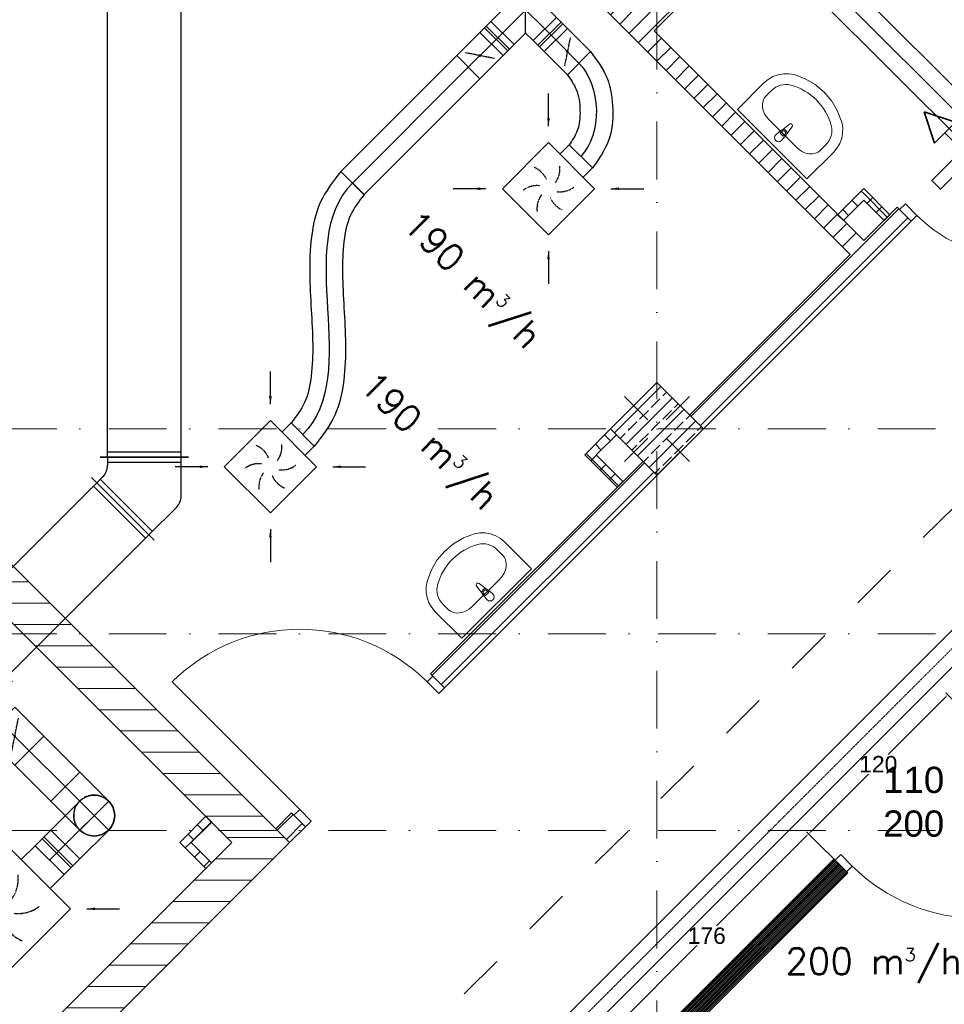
# Model space of a CAD drawing. Header units: millimetres. Extents: x -4612887 to -4536833, y -5457376 to -5415716.
# Tile 104 of 144: x -4590965 to -4585322, y -5433426 to -5427416. Entities that reach past the tile are written whole.
import ezdxf

# ---------------------------------------------------------------- set-up
doc = ezdxf.new("R2010")
doc.units = ezdxf.units.MM
doc.header["$MEASUREMENT"] = 0
for name, pattern in [('DASHDOT', [1, 0.5, -0.25, 0, -0.25]), ('DASHED', [0.75, 0.5, -0.25]), ('Kropki i Kreski', [670.277762, 352.777767, -176.388884, 0, -141.111112]), ('Przerywana', [564.444447, 282.222223, -282.222223])]:
    doc.linetypes.add(name, pattern=pattern)
doc.layers.get('0').update_dxf_attribs({"color": 8, "lineweight": 18})
for name, color, linetype, lineweight in [('FLUID-N1', 7, 'Continuous', 30), ('FLUID-W2', 7, 'Continuous', 30), ('FLUID-W2-160-ARRGR', 7, 'Continuous', 25), ('FLUID-W3', 7, 'Continuous', 30), ('FLUID-W3-160-ARRGR', 7, 'Continuous', 25), ('FLUID-Zmiany', 7, 'Continuous', 50), ('is_wnt_kratki_kontaktowe', 160, 'Continuous', 35), ('Osie', 8, 'Continuous', 18), ('Slupy', 8, 'Continuous', 18), ('TECHNOLOGIA', 8, 'Continuous', 18), ('Wymiarowanie', 8, 'Continuous', 18), ('Ściany obudowa', 8, 'Continuous', 18), ('Ściany wewnętrzne', 7, 'Continuous', 18)]:
    doc.layers.add(name, color=color, linetype=linetype, lineweight=lineweight)
for name, color, linetype in [('FLUID-N1-SYM', 7, 'Continuous'), ('FLUID-W2-SYM', 7, 'Continuous'), ('FLUID-W3-SYM', 7, 'Continuous')]:
    doc.layers.add(name, color=color, linetype=linetype)
doc.styles.add('ARIAL', font='arial.ttf')
doc.styles.add('FDBES', font='simplex.shx')
doc.linetypes.add('ZIGZAG', pattern='A,0.0001,-0.2,[131,ltypeshp.shx,S=0.2,R=0,X=-0.2,Y=0],-0.4,[131,ltypeshp.shx,S=0.2,R=180,X=0.2,Y=0],-0.2', length=0.8001)
doc.dimstyles.new('FDBES', dxfattribs={"dimscale": 50, "dimtxt": 4, "dimasz": 2.5, "dimexe": 0.8, "dimexo": 2, "dimgap": 1, "dimtad": 1, "dimdsep": 46, "dimtxsty": 'FDBES', "dimcen": 2.5, "dimclrd": 4, "dimclre": 5, "dimadec": 0, "dimazin": 0, "dimtfac": 1, "dimtmove": 0, "dimatfit": 3, "dimfxl": 1, "dimarcsym": 0})
doc.dimstyles.get("Standard").update_dxf_attribs({"dimscale": 100, "dimtxt": 1, "dimasz": 0.18, "dimexe": 0.18, "dimexo": 0.0625, "dimgap": 0.09, "dimtad": 0, "dimtih": 1, "dimtoh": 1, "dimdec": 0, "dimlfac": 0.1, "dimzin": 0, "dimdsep": 46, "dimtxsty": 'ARIAL', "dimcen": 0.09, "dimclrt": 2, "dimadec": 0, "dimazin": 0, "dimtfac": 1, "dimtdec": 4, "dimtofl": 0, "dimtmove": 0, "dimatfit": 3, "dimfxl": 1, "dimtolj": 1, "dimtzin": 0, "dimarcsym": 0})
pattern_1 = [(0, (-4559356.9, -5416807.61), (0, 130), [])]
pattern_2 = [(45, (-4559356.9, -5416807.61), (-56.56854, 56.56854), [])]
pattern_3 = [(45, (-4559356.9, -5416807.61), (-56.56854, 56.56854), []), (135, (-4559356.9, -5416807.61), (56.56854, 56.56854), [])]

# ---------------------------------------------------------------- blocks, each defined once
blk = doc.blocks.new('*U1144')
at = {"color": 0, "linetype": 'ByBlock', "lineweight": -2}
for p, q in [((-300, -300), (-300, 300)), ((300, 300), (-300, 300)), ((300, 300), (300, -300)), ((-300, -300), (300, -300)), ((-125, -300), (-125, -420)), ((125, -300), (125, -420))]:
    blk.add_line(p, q, dxfattribs=at)
at = {"color": 220, "linetype": 'Continuous', "lineweight": -2}
blk.add_line((125, -420), (-125, -420), dxfattribs=at)
at = {"color": 7, "linetype": 'DASHED'}
for centre, start, end in [((-204.9, 54.9), 8.19859, 51.80141), ((-54.9, 204.9), 308.19859, 351.80141), ((-150, -150), 68.19859, 111.80141), ((54.9, -204.9), 128.19859, 171.80141), ((150, 150), 248.19859, 291.80141), ((204.9, -54.9), 188.19859, 231.80141)]:
    blk.add_arc(centre, 212.1, start, end, dxfattribs=at)
blk = doc.blocks.new('*U515')
at = {"color": 0, "linetype": 'ByBlock', "lineweight": -2}
for p, q in [((-199, -199), (-199, 199)), ((199, 199), (-199, 199)), ((199, 199), (199, -199)), ((-199, -199), (199, -199)), ((-100, -199), (-100, -279)), ((100, -199), (100, -279))]:
    blk.add_line(p, q, dxfattribs=at)
at = {"color": 22, "linetype": 'Continuous', "lineweight": -2}
blk.add_line((100, -279), (-100, -279), dxfattribs=at)
at = {"color": 7, "linetype": 'DASHED'}
for centre, start, end in [((-135.9, 36.4), 8.19859, 51.80141), ((-36.4, 135.9), 308.19859, 351.80141), ((-99.5, -99.5), 68.19859, 111.80141), ((36.4, -135.9), 128.19859, 171.80141), ((135.9, -36.4), 188.19859, 231.80141), ((99.5, 99.5), 248.19859, 291.80141)]:
    blk.add_arc(centre, 140.7, start, end, dxfattribs=at)
blk = doc.blocks.new('*U524')
at = {"color": 0, "linetype": 'ByBlock', "lineweight": -2}
for p, q in [((-199, -199), (-199, 199)), ((199, 199), (-199, 199)), ((199, 199), (199, -199)), ((-199, -199), (199, -199)), ((-100, -199), (-100, -279)), ((100, -199), (100, -279))]:
    blk.add_line(p, q, dxfattribs=at)
at = {"color": 22, "linetype": 'Continuous', "lineweight": -2}
blk.add_line((100, -279), (-100, -279), dxfattribs=at)
at = {"color": 7, "linetype": 'DASHED'}
for centre, start, end in [((-135.9, 36.4), 8.19859, 51.80141), ((-36.4, 135.9), 308.19859, 351.80141), ((-99.5, -99.5), 68.19859, 111.80141), ((36.4, -135.9), 128.19859, 171.80141), ((135.9, -36.4), 188.19859, 231.80141), ((99.5, 99.5), 248.19859, 291.80141)]:
    blk.add_arc(centre, 140.7, start, end, dxfattribs=at)
blk = doc.blocks.new('*U476')
at = {"color": 220, "linetype": 'Continuous', "lineweight": -2}
blk.add_line((-187.5, -125), (-187.5, 125), dxfattribs=at)
at = {"color": 0, "linetype": 'ByBlock', "lineweight": -2}
for p, q in [((62.5, 125), (-187.5, 125)), ((62.5, -125), (-187.5, -125))]:
    blk.add_line(p, q, dxfattribs=at)
blk.add_circle((62.5, 0), 125, dxfattribs=at)
at = {"layer": 'FLUID-W2-SYM', "color": 7, "linetype": 'Continuous'}
for p, q in [((62.5, -125), (62.5, 125)), ((-187.5, 0), (187.5, 0))]:
    blk.add_line(p, q, dxfattribs=at)
blk = doc.blocks.new('*U477')
at = {"color": 220, "linetype": 'Continuous', "lineweight": -2}
for p, q in [((-67.5, -125), (-67.5, 125)), ((67.5, 125), (67.5, -125))]:
    blk.add_line(p, q, dxfattribs=at)
at = {"color": 0, "linetype": 'ByBlock', "lineweight": -2}
for p, q in [((-67.5, 125), (67.5, 125)), ((-67.5, -125), (67.5, -125))]:
    blk.add_line(p, q, dxfattribs=at)
at = {"color": 7, "linetype": 'Continuous'}
for p, q in [((-7.5, 125), (-7.5, -125)), ((7.5, 125), (7.5, -125))]:
    blk.add_line(p, q, dxfattribs=at)
at = {"layer": 'FLUID-W2-SYM', "color": 7, "linetype": 'Continuous'}
blk.add_line((-67.5, 0), (67.5, 0), dxfattribs=at)
blk = doc.blocks.new('*U478')
at = {"color": 220, "linetype": 'Continuous', "lineweight": -2}
for p, q in [((-611.5, -270), (-611.5, 270)), ((611.5, 270), (611.5, -270))]:
    blk.add_line(p, q, dxfattribs=at)
at = {"color": 0, "linetype": 'ByBlock', "lineweight": -2}
for p, q in [((-611.5, 225), (611.5, 225)), ((-611.5, -225), (611.5, -225))]:
    blk.add_line(p, q, dxfattribs=at)
at = {"color": 7, "linetype": 'Continuous'}
for p, q in [((-581.5, -225), (-581.5, 225)), ((581.5, 225), (581.5, -225))]:
    blk.add_line(p, q, dxfattribs=at)
blk = doc.blocks.new('*U480')
at = {"color": 220, "linetype": 'Continuous', "lineweight": -2}
for p, q in [((-125, -125), (-125, 125)), ((125, 125), (125, -125))]:
    blk.add_line(p, q, dxfattribs=at)
at = {"color": 0, "linetype": 'ByBlock', "lineweight": -2}
for p, q in [((-125, 125), (125, 125)), ((-125, -125), (125, -125))]:
    blk.add_line(p, q, dxfattribs=at)
at = {"color": 7, "linetype": 'DASHED'}
blk.add_line((-62.5, 93.75), (62.5, -93.75), dxfattribs=at)
at = {"color": 7, "linetype": 'Continuous'}
blk.add_lwpolyline([(-4, 0, 8, 8, 1), (4, 0, 8, 8, 1)], format="xyseb", close=True, dxfattribs=at)
at = {"layer": 'FLUID-W2-SYM', "color": 7, "linetype": 'Continuous'}
blk.add_line((-125, 0), (125, 0), dxfattribs=at)
blk = doc.blocks.new('*U482')
at = {"color": 220, "linetype": 'Continuous', "lineweight": -2}
blk.add_line((-187.5, -125), (-187.5, 125), dxfattribs=at)
at = {"color": 0, "linetype": 'ByBlock', "lineweight": -2}
for p, q in [((62.5, 125), (-187.5, 125)), ((62.5, -125), (-187.5, -125))]:
    blk.add_line(p, q, dxfattribs=at)
at = {"color": 7, "linetype": 'DASHED'}
blk.add_ellipse((62.5, 0), major_axis=(0, 125), ratio=1, start_param=0, end_param=3.141593, dxfattribs=at)
at = {"color": 0, "linetype": 'ByBlock', "lineweight": -2}
blk.add_ellipse((62.5, 0), major_axis=(0, 125), ratio=1, start_param=3.141593, end_param=6.283185, dxfattribs=at)
at = {"layer": 'FLUID-W2-SYM', "color": 7, "linetype": 'Continuous'}
for p, q in [((62.5, -125), (62.5, 125)), ((-187.5, 0), (187.5, 0))]:
    blk.add_line(p, q, dxfattribs=at)
blk = doc.blocks.new('*U483')
at = {"color": 0, "linetype": 'ByBlock', "lineweight": -2}
blk.add_circle((0, 0), 125, dxfattribs=at)
blk = doc.blocks.new('*U484')
at = {"color": 220, "linetype": 'Continuous', "lineweight": -2}
for p, q in [((-155, -125), (-155, 125)), ((155, 125), (155, -125))]:
    blk.add_line(p, q, dxfattribs=at)
at = {"color": 0, "linetype": 'ByBlock', "lineweight": -2}
for p, q in [((-155, 125), (155, 125)), ((-155, -125), (155, -125))]:
    blk.add_line(p, q, dxfattribs=at)
at = {"layer": 'FLUID-W2-SYM', "color": 7, "linetype": 'Continuous'}
blk.add_line((-155, 0), (155, 0), dxfattribs=at)
blk = doc.blocks.new('*U485')
at = {"color": 220, "linetype": 'Continuous', "lineweight": -2}
for p, q in [((-296.2, -115.8), (85.6, 266)), ((295.3, -240.1), (-244.7, -240.1))]:
    blk.add_line(p, q, dxfattribs=at)
at = {"color": 7, "linetype": 'Continuous'}
for p, q in [((-243.2, -105.2), (75, 213)), ((250.3, -210.1), (-199.7, -210.1))]:
    blk.add_line(p, q, dxfattribs=at)
at = {"color": 0, "linetype": 'ByBlock', "lineweight": -2}
for p, q in [((221, 67), (53.8, 234.2)), ((250.3, -240.1), (250.3, -3.7)), ((-264.4, -84), (-229, -119.4)), ((-199.7, -240.1), (-199.7, -190.1))]:
    blk.add_line(p, q, dxfattribs=at)
for centre in [(150.3, -3.7), (-299.7, -190.1)]:
    blk.add_arc(centre, 100, 0, 45, dxfattribs=at)
blk = doc.blocks.new('*U486')
at = {"color": 220, "linetype": 'Continuous', "lineweight": -2}
for p, q in [((-1420, -270), (-1420, 270)), ((1420, 270), (1420, -270))]:
    blk.add_line(p, q, dxfattribs=at)
at = {"color": 0, "linetype": 'ByBlock', "lineweight": -2}
for p, q in [((-1420, 225), (1420, 225)), ((-1420, -225), (1420, -225))]:
    blk.add_line(p, q, dxfattribs=at)
at = {"color": 7, "linetype": 'Continuous'}
for p, q in [((-1390, -225), (-1390, 225)), ((1390, 225), (1390, -225))]:
    blk.add_line(p, q, dxfattribs=at)
blk = doc.blocks.new('*U520')
at = {"color": 22, "linetype": 'Continuous', "lineweight": -2}
for p, q in [((-100, 165), (100, 165)), ((-200, -100), (-200, 100)), ((200, 100), (200, -100))]:
    blk.add_line(p, q, dxfattribs=at)
at = {"color": 0, "linetype": 'ByBlock', "lineweight": -2}
for p, q in [((-100, 100), (-100, 165)), ((100, 165), (100, 100)), ((-200, 100), (-100, 100)), ((100, 100), (200, 100)), ((-200, -100), (200, -100))]:
    blk.add_line(p, q, dxfattribs=at)
at = {"color": 7, "linetype": 'Continuous'}
for p, q in [((0, 0), (-100, 100)), ((100, 100), (0, 0))]:
    blk.add_line(p, q, dxfattribs=at)
at = {"layer": 'FLUID-W3-SYM', "color": 7, "linetype": 'Continuous'}
for p, q in [((0, 0), (0, 165)), ((-200, 0), (200, 0))]:
    blk.add_line(p, q, dxfattribs=at)
blk = doc.blocks.new('*U518')
at = {"color": 22, "linetype": 'Continuous', "lineweight": -2}
for p, q in [((-100, -100), (-100, 100)), ((100, 100), (100, -100))]:
    blk.add_line(p, q, dxfattribs=at)
at = {"color": 0, "linetype": 'ByBlock', "lineweight": -2}
for p, q in [((-100, 100), (100, 100)), ((-100, -100), (100, -100))]:
    blk.add_line(p, q, dxfattribs=at)
at = {"color": 7, "linetype": 'DASHED'}
blk.add_line((-50, 75), (50, -75), dxfattribs=at)
at = {"color": 7, "linetype": 'Continuous'}
blk.add_lwpolyline([(-4, 0, 8, 8, 1), (4, 0, 8, 8, 1)], format="xyseb", close=True, dxfattribs=at)
at = {"layer": 'FLUID-W3-SYM', "color": 7, "linetype": 'Continuous'}
blk.add_line((-100, 0), (100, 0), dxfattribs=at)
blk = doc.blocks.new('*U519')
at = {"color": 22, "linetype": 'Continuous', "lineweight": -2}
for p, q in [((-47.5, -100), (-47.5, 100)), ((47.5, 100), (47.5, -100))]:
    blk.add_line(p, q, dxfattribs=at)
at = {"color": 0, "linetype": 'ByBlock', "lineweight": -2}
for p, q in [((-47.5, 100), (47.5, 100)), ((-47.5, -100), (47.5, -100))]:
    blk.add_line(p, q, dxfattribs=at)
at = {"color": 7, "linetype": 'Continuous'}
for p, q in [((-7.5, 100), (-7.5, -100)), ((7.5, 100), (7.5, -100))]:
    blk.add_line(p, q, dxfattribs=at)
at = {"layer": 'FLUID-W3-SYM', "color": 7, "linetype": 'Continuous'}
blk.add_line((-47.5, 0), (47.5, 0), dxfattribs=at)
blk = doc.blocks.new('*U522')
at = {"color": 22, "linetype": 'Continuous', "lineweight": -2}
for p, q in [((-100, -100), (-100, 100)), ((100, 100), (100, -100))]:
    blk.add_line(p, q, dxfattribs=at)
at = {"color": 0, "linetype": 'ByBlock', "lineweight": -2}
for p, q in [((-100, 100), (100, 100)), ((-100, -100), (100, -100))]:
    blk.add_line(p, q, dxfattribs=at)
at = {"color": 7, "linetype": 'DASHED'}
blk.add_line((-50, 75), (50, -75), dxfattribs=at)
at = {"color": 7, "linetype": 'Continuous'}
blk.add_lwpolyline([(-4, 0, 8, 8, 1), (4, 0, 8, 8, 1)], format="xyseb", close=True, dxfattribs=at)
at = {"layer": 'FLUID-W3-SYM', "color": 7, "linetype": 'Continuous'}
blk.add_line((-100, 0), (100, 0), dxfattribs=at)
blk = doc.blocks.new('*U521')
at = {"color": 22, "linetype": 'Continuous', "lineweight": -2}
for p, q in [((-47.5, -100), (-47.5, 100)), ((47.5, 100), (47.5, -100))]:
    blk.add_line(p, q, dxfattribs=at)
at = {"color": 0, "linetype": 'ByBlock', "lineweight": -2}
for p, q in [((-47.5, 100), (47.5, 100)), ((-47.5, -100), (47.5, -100))]:
    blk.add_line(p, q, dxfattribs=at)
at = {"color": 7, "linetype": 'Continuous'}
for p, q in [((-7.5, 100), (-7.5, -100)), ((7.5, 100), (7.5, -100))]:
    blk.add_line(p, q, dxfattribs=at)
at = {"layer": 'FLUID-W3-SYM', "color": 7, "linetype": 'Continuous'}
blk.add_line((-47.5, 0), (47.5, 0), dxfattribs=at)
blk = doc.blocks.new('*U517')
at = {"color": 22, "linetype": 'Continuous', "lineweight": -2}
for p, q in [((-500, -100), (-500, 100)), ((500, 100), (500, -100))]:
    blk.add_line(p, q, dxfattribs=at)
at = {"color": 0, "linetype": 'ByBlock', "lineweight": -2}
for p, q in [((-500, 100), (500, 100)), ((-500, -100), (500, -100))]:
    blk.add_line(p, q, dxfattribs=at)
at = {"layer": 'FLUID-W3-SYM', "color": 7, "linetype": 'Continuous'}
blk.add_line((-500, 0), (500, 0), dxfattribs=at)
blk = doc.blocks.new('*U530')
at = {"color": 22, "linetype": 'Continuous', "lineweight": -2}
for p, q in [((-2450, -100), (-2450, 100)), ((2450, 100), (2450, -100))]:
    blk.add_line(p, q, dxfattribs=at)
at = {"color": 0, "linetype": 'ByBlock', "lineweight": -2}
for p, q in [((-2450, 100), (2450, 100)), ((-2450, -100), (2450, -100))]:
    blk.add_line(p, q, dxfattribs=at)
at = {"layer": 'FLUID-W3-SYM', "color": 7, "linetype": 'Continuous'}
blk.add_line((-2450, 0), (2450, 0), dxfattribs=at)
blk = doc.blocks.new('*U523')
at = {"color": 22, "linetype": 'Continuous', "lineweight": -2}
for p, q in [((-81.9, 498.3), (59.6, 639.7)), ((70.7, -70.7), (-70.7, 70.7))]:
    blk.add_line(p, q, dxfattribs=at)
at = {"color": 22, "linetype": 'ZIGZAG', "lineweight": -2, "ltscale": 50}
for points in [[(59.6, 639.7), (160.1, 476.5), (195, 287.1), (169, 96.2), (70.7, -70.7)], [(-81.9, 498.3), (-28, 408.3), (-4.9, 282), (-21.5, 157.1), (-70.7, 70.7)]]:
    blk.add_spline(points, degree=3, dxfattribs=at)
at = {"layer": 'FLUID-W3-SYM', "color": 7, "linetype": 'Continuous', "start_tangent": (0.707107, -0.707107), "end_tangent": (-0.707107, -0.707107)}
blk.add_spline([(-11.1, 569), (0, 0)], degree=3, dxfattribs=at)
blk = doc.blocks.new('*U516')
at = {"color": 22, "linetype": 'Continuous', "lineweight": -2}
for p, q in [((232.8, 1604.9), (374.2, 1463.5)), ((70.7, -70.7), (-70.7, 70.7))]:
    blk.add_line(p, q, dxfattribs=at)
at = {"color": 22, "linetype": 'ZIGZAG', "lineweight": -2, "ltscale": 50}
for points in [[(232.8, 1604.9), (107.5, 1416.1), (53.2, 1203.5), (42.7, 982.7), (51.9, 761.5), (60.8, 548.9), (51.9, 356.1), (11.5, 195.2), (-70.7, 70.7)], [(374.2, 1463.5), (292, 1339), (251.6, 1178.1), (242.7, 985.3), (251.6, 772.7), (260.8, 551.5), (250.3, 330.7), (196, 118.1), (70.7, -70.7)]]:
    blk.add_spline(points, degree=3, dxfattribs=at)
at = {"layer": 'FLUID-W3-SYM', "color": 7, "linetype": 'Continuous', "start_tangent": (-0.707107, -0.707107), "end_tangent": (-0.707107, -0.707107)}
blk.add_spline([(303.5, 1534.2), (151.8, 767.1), (0, 0)], degree=3, dxfattribs=at)
blk = doc.blocks.new('*U965')
at = {"color": 0, "linetype": 'ByBlock', "lineweight": -2}
for p, q in [((-4950, 80), (4950, 80)), ((-4950, -80), (4950, -80))]:
    blk.add_line(p, q, dxfattribs=at)
at = {"layer": 'FLUID-N1-SYM', "color": 7, "linetype": 'DASHDOT'}
blk.add_line((-4950, 0), (4950, 0), dxfattribs=at)
blk = doc.blocks.new('6')
at = {"layer": 'is_wnt_kratki_kontaktowe'}
for p, q in [((-12.52, 6), (-24.52, 0)), ((-12.52, 6), (-12.52, -6)), ((12.52, 0), (-12.52, 0)), ((-24.52, 0), (-12.52, -6))]:
    blk.add_line(p, q, dxfattribs=at)
blk.add_lwpolyline([(2.5, 17.5), (2.5, -17.5), (-2.5, -17.5), (-2.5, 17.5)], close=True, dxfattribs=at)
blk = doc.blocks.new('d110')
at = {"layer": 'Ściany wewnętrzne', "color": 2, "linetype": 'Continuous'}
for p, q in [((-4582681.7, -5429734.1), (-4582631.7, -5429734.1)), ((-4582631.7, -5429734.1), (-4582631.7, -5429834.1)), ((-4581531.7, -5429834.1), (-4581531.7, -5429734.1)), ((-4581531.7, -5429734.1), (-4581481.7, -5429734.1)), ((-4582631.7, -5429834.1), (-4582681.7, -5429834.1)), ((-4581481.7, -5429834.1), (-4581531.7, -5429834.1)), ((-4581531.7, -5429834.1), (-4581531.7, -5430934.1))]:
    blk.add_line(p, q, dxfattribs=at)
blk.add_arc((-4581531.7, -5429834.1), 1100, 180, 270, dxfattribs=at)
blk = doc.blocks.new('*D1175')
at = {"layer": 'Defpoints', "color": 0}
for p in [(-4586149.6, -5432385), (-4585910.6, -5432624), (-4587155.7, -5433869)]:
    blk.add_point(p, dxfattribs=at)
at = {"layer": 'Wymiarowanie', "color": 0, "lineweight": -2}
for p, q in [((-4586162.3, -5432397.7), (-4586712.1, -5432947.5)), ((-4585915, -5432619.5), (-4586162.3, -5432372.2)), ((-4587382, -5433617.3), (-4586832.2, -5433067.6)), ((-4587160.1, -5433864.6), (-4587407.4, -5433617.3))]:
    blk.add_line(p, q, dxfattribs=at)
at = {"layer": 'Wymiarowanie', "color": 0}
for points in [[(-4586160.2, -5432399.8), (-4586164.5, -5432395.6), (-4586149.6, -5432385)], [(-4587384.1, -5433615.2), (-4587379.8, -5433619.4), (-4587394.7, -5433630)]]:
    blk.add_solid(points, dxfattribs=at)
at = {"layer": 'Wymiarowanie', "color": 2, "insert": (-4586772.1, -5433007.5), "char_height": 100, "attachment_point": 5, "style": 'ARIAL'}
blk.add_mtext('\\A1;176', dxfattribs=at)
blk = doc.blocks.new('*D1176')
at = {"layer": 'Defpoints', "color": 0}
for p in [(-4585301.1, -5431536.4), (-4585146.9, -5431690.6), (-4585910.6, -5432624)]:
    blk.add_point(p, dxfattribs=at)
at = {"layer": 'Wymiarowanie', "color": 0, "lineweight": -2}
for p, q in [((-4585313.8, -5431549.2), (-4585665.3, -5431900.7)), ((-4585151.4, -5431686.2), (-4585313.8, -5431523.7)), ((-4586136.9, -5432372.2), (-4585785.4, -5432020.8)), ((-4585915, -5432619.5), (-4586162.3, -5432372.2))]:
    blk.add_line(p, q, dxfattribs=at)
at = {"layer": 'Wymiarowanie', "color": 0}
for points in [[(-4585311.7, -5431551.3), (-4585315.9, -5431547.1), (-4585301.1, -5431536.4)], [(-4586139, -5432370.1), (-4586134.8, -5432374.4), (-4586149.6, -5432385)]]:
    blk.add_solid(points, dxfattribs=at)
at = {"layer": 'Wymiarowanie', "color": 2, "insert": (-4585725.3, -5431960.7), "char_height": 100, "attachment_point": 5, "style": 'ARIAL'}
blk.add_mtext('\\A1;120', dxfattribs=at)

msp = doc.modelspace()

# ---------------------------------------------------------------- hatches: boundary and pattern name
at = {"layer": 'Slupy', "linetype": 'Continuous'}
h = msp.add_hatch(dxfattribs=at)
h.set_pattern_fill('BETON_ZBROJONY', color=8, style=0, pattern_type=2)
h.set_pattern_definition([(45, (-4559356.9, -5416807.61), (-70.71068, 70.71068), []), (45, (-4559392.25, -5416772.26), (-70.71068, 70.71068), [75, -25])])
h.paths.add_polyline_path([(-4587358.5, -5429914.1), (-4587075.7, -5430196.9), (-4586792.8, -5429914.1), (-4587075.7, -5429631.3)])
at = {"layer": 'Ściany obudowa', "linetype": 'Continuous'}
h = msp.add_hatch(dxfattribs=at)
h.set_pattern_fill('BLOCZKI_BETONOWE', color=8, style=0, pattern_type=2)
h.set_pattern_definition(pattern_3)
h.paths.add_polyline_path([(-4585938.5, -5428642.8), (-4585813.8, -5428518.1), (-4585813.8, -5428447.4), (-4585973.9, -5428607.4)])
h = msp.add_hatch(dxfattribs=at)
h.set_pattern_fill('BLOCZKI_BETONOWE', color=8, style=0, pattern_type=2)
h.set_pattern_definition(pattern_3)
h.paths.add_polyline_path([(-4585813.8, -5428518.1), (-4585690.2, -5428641.7), (-4585654.8, -5428606.4), (-4585813.8, -5428447.4)])
h = msp.add_hatch(dxfattribs=at)
h.set_pattern_fill('BLOCZKI_BETONOWE', color=8, style=0, pattern_type=2)
h.set_pattern_definition(pattern_3)
h.paths.add_polyline_path([(-4587516.7, -5430072.2), (-4587446, -5430072.2), (-4587323.2, -5429949.5), (-4587358.5, -5429914.1)])
h = msp.add_hatch(dxfattribs=at)
h.set_pattern_fill('BLOCZKI_BETONOWE', color=8, style=0, pattern_type=2)
h.set_pattern_definition(pattern_3)
h.paths.add_polyline_path([(-4587516.7, -5430072.2), (-4587318.7, -5430270.2), (-4587283.3, -5430234.9), (-4587446, -5430072.2)])
h = msp.add_hatch(dxfattribs=at)
h.set_pattern_fill('BLOCZKI_BETONOWE', color=8, style=0, pattern_type=2)
h.set_pattern_definition(pattern_3)
h.paths.add_polyline_path([(-4589828.4, -5432278.1), (-4589988.4, -5432438.1), (-4589917.7, -5432438.1), (-4589793, -5432313.4)])
h = msp.add_hatch(dxfattribs=at)
h.set_pattern_fill('BLOCZKI_BETONOWE', color=8, style=0, pattern_type=2)
h.set_pattern_definition(pattern_3)
h.paths.add_polyline_path([(-4589988.4, -5432438.1), (-4589829.4, -5432597.1), (-4589794.1, -5432561.8), (-4589917.7, -5432438.1)])
at = {"layer": 'Ściany wewnętrzne', "linetype": 'Continuous'}
h = msp.add_hatch(dxfattribs=at)
h.set_pattern_fill('BLOCZKI_CERAMICZNE', color=8, style=0, pattern_type=2)
h.set_pattern_definition(pattern_2)
h.paths.add_polyline_path([(-4590946.7, -5423800.4), (-4585897.8, -5428849.3), (-4585812.9, -5428764.5), (-4590861.9, -5423715.6)])
h = msp.add_hatch(dxfattribs=at)
h.set_pattern_fill('BLOCZKI_CERAMICZNE', color=8, style=0, pattern_type=2)
h.set_pattern_definition(pattern_2)
h.paths.add_polyline_path([(-4586876.8, -5427099.1), (-4587177.6, -5427399.9), (-4587092.7, -5427484.7), (-4586792, -5427184), (-4586862.7, -5427113.3)])
h = msp.add_hatch(dxfattribs=at)
h.set_pattern_fill('BLOCZKI_CERAMICZNE', color=8, style=0, pattern_type=2)
h.set_pattern_definition(pattern_2)
h.paths.add_polyline_path([(-4586877.7, -5429829.2), (-4586792.8, -5429914.1), (-4585524.5, -5428645.7), (-4585595.2, -5428575), (-4585609.3, -5428560.9)])
h = msp.add_hatch(dxfattribs=at)
h.set_pattern_fill('CEGŁA_ZWYKŁA__3__', color=8, style=0, pattern_type=2)
h.set_pattern_definition(pattern_1)
h.paths.add_polyline_path([(-4589671.3, -5432439), (-4589317.7, -5432439), (-4591842.6, -5429914.1), (-4592019.4, -5430090.9)])
h = msp.add_hatch(dxfattribs=at)
h.set_pattern_fill('BLOCZKI_CERAMICZNE', color=8, style=0, pattern_type=2)
h.set_pattern_definition(pattern_2)
h.paths.add_polyline_path([(-4587160.5, -5430112.1), (-4588457.4, -5431408.9), (-4588443.2, -5431423), (-4588372.5, -5431493.8), (-4587075.7, -5430196.9)])
h = msp.add_hatch(dxfattribs=at)
h.set_pattern_fill('BLOCZKI_CERAMICZNE', color=8, style=0, pattern_type=2)
h.set_pattern_definition(pattern_2)
h.paths.add_polyline_path([(-4589402.6, -5432354.1), (-4589317.7, -5432439), (-4589221, -5432342.3), (-4589291.7, -5432271.6), (-4589305.9, -5432257.4)])
h = msp.add_hatch(dxfattribs=at)
h.set_pattern_fill('CEGŁA_ZWYKŁA__3__', color=8, style=0, pattern_type=2)
h.set_pattern_definition(pattern_1)
h.paths.add_polyline_path([(-4589671.3, -5432439), (-4592109.5, -5434877.2), (-4592003.4, -5434983.2), (-4591932.7, -5435053.9), (-4589317.7, -5432439)])
h = msp.add_hatch(dxfattribs=at)
h.set_pattern_fill('BLOCZKI_CERAMICZNE', color=8, scale=0.1, style=0, pattern_type=2)
h.set_pattern_definition([(45, (-5043211.3806, -5978394.8605), (-5.65685425, 5.65685425), [])])
h.paths.add_polyline_path([(-4587075.7, -5433619.3), (-4587075.7, -5433789), (-4585910.6, -5432624), (-4585995.5, -5432539.1)])
h.paths.add_polyline_path([(-4587275.7, -5436714.1), (-4587275.7, -5433819.3), (-4587075.7, -5433619.3), (-4587075.7, -5433789), (-4587155.7, -5433869), (-4587155.7, -5436714.1)])

# ---------------------------------------------------------------- linework, layer by layer
at = {"layer": 'Osie', "color": 8, "linetype": 'Kropki i Kreski'}
for p, q in [((-4587075.7, -5455206.5), (-4587075.7, -5416506)), ((-4551857, -5429914.1), (-4607179.5, -5429914.1)), ((-4551857, -5431164.1), (-4607179.5, -5431164.1)), ((-4551857, -5432364.1), (-4607179.5, -5432364.1))]:
    msp.add_line(p, q, dxfattribs=at)
at = {"layer": 'Slupy', "color": 8, "linetype": 'Continuous'}
for p, q in [((-4587132.3, -5429857.5), (-4587273.7, -5429716.1)), ((-4587019.1, -5429857.5), (-4586877.7, -5429716.1)), ((-4587132.3, -5429970.7), (-4587273.7, -5430112.1)), ((-4587019.1, -5429970.7), (-4586877.7, -5430112.1))]:
    msp.add_line(p, q, dxfattribs=at)
at = {"layer": 'Slupy', "color": 8, "linetype": 'Continuous', "flags": 128}
msp.add_lwpolyline([(-4587358.5, -5429914.1), (-4587075.7, -5430196.9), (-4586792.8, -5429914.1), (-4587075.7, -5429631.3)], close=True, dxfattribs=at)
at = {"layer": 'Slupy', "color": 8, "linetype": 'Continuous'}
msp.add_point((-4587075.7, -5429914.1), dxfattribs=at)
at = {"layer": 'TECHNOLOGIA', "color": 8, "linetype": 'Continuous'}
for p, q in [((-4586423.3, -5427802.3), (-4586397.4, -5427780.5)), ((-4586397.4, -5427780.5), (-4586368.2, -5427763.5)), ((-4586368.2, -5427763.5), (-4586336.7, -5427751.8)), ((-4586336.7, -5427751.8), (-4586303.9, -5427745.8)), ((-4586303.9, -5427745.8), (-4586270.8, -5427745.8)), ((-4586270.8, -5427745.8), (-4586238.5, -5427751.6)), ((-4586238.5, -5427751.6), (-4586171.2, -5427776.5)), ((-4586171.2, -5427776.5), (-4586109.5, -5427812.4)), ((-4586585.3, -5427964.3), (-4586423.3, -5427802.3)), ((-4586409.5, -5427880.8), (-4586377.1, -5427848.4)), ((-4586109.5, -5427812.4), (-4586054.9, -5427858.2)), ((-4586054.9, -5427858.2), (-4586009.1, -5427912.7)), ((-4586161, -5428388.5), (-4586585.3, -5427964.3)), ((-4586009.1, -5427912.7), (-4585973.2, -5427974.5)), ((-4586223.8, -5428195.1), (-4586391.9, -5428027.1)), ((-4585973.2, -5427974.5), (-4585948.3, -5428041.8)), ((-4586308.7, -5428086.9), (-4586266.6, -5428054.2)), ((-4586250.9, -5428069.9), (-4586283.7, -5428112)), ((-4585948.3, -5428041.8), (-4585942.5, -5428074.1)), ((-4585942.5, -5428074.1), (-4585942.6, -5428107.2)), ((-4586350.3, -5428118.2), (-4586317.8, -5428091.4)), ((-4586314.1, -5428098.1), (-4586324.6, -5428108.6)), ((-4586324.6, -5428108.6), (-4586305.4, -5428127.9)), ((-4586288.1, -5428121.1), (-4586314.9, -5428153.5)), ((-4586305.4, -5428127.9), (-4586294.8, -5428117.4)), ((-4585948.5, -5428140), (-4585960.2, -5428171.5)), ((-4585942.6, -5428107.2), (-4585948.5, -5428140)), ((-4586077.5, -5428212.8), (-4586045.1, -5428180.4)), ((-4585977.2, -5428200.6), (-4585999, -5428226.5)), ((-4585960.2, -5428171.5), (-4585977.2, -5428200.6)), ((-4585999, -5428226.5), (-4586161, -5428388.5)), ((-4588156.7, -5430548.9), (-4588189, -5430554.7)), ((-4588123.6, -5430548.9), (-4588156.7, -5430548.9)), ((-4588090.8, -5430554.9), (-4588123.6, -5430548.9)), ((-4588256.3, -5430579.6), (-4588318, -5430615.5)), ((-4588189, -5430554.7), (-4588256.3, -5430579.6)), ((-4588059.3, -5430566.6), (-4588090.8, -5430554.9)), ((-4588030.1, -5430583.6), (-4588059.3, -5430566.6)), ((-4588004.2, -5430605.4), (-4588030.1, -5430583.6)), ((-4587842.3, -5430767.4), (-4588004.2, -5430605.4)), ((-4588372.6, -5430661.3), (-4588418.4, -5430715.8)), ((-4588318, -5430615.5), (-4588372.6, -5430661.3)), ((-4588018, -5430683.9), (-4588050.4, -5430651.5)), ((-4588418.4, -5430715.8), (-4588454.3, -5430777.6)), ((-4588454.3, -5430777.6), (-4588479.2, -5430844.8)), ((-4588266.5, -5431191.6), (-4587842.3, -5430767.4)), ((-4588479.2, -5430844.8), (-4588485, -5430877.2)), ((-4588203.7, -5430998.2), (-4588035.6, -5430830.2)), ((-4588485, -5430877.2), (-4588485, -5430910.3)), ((-4588485, -5430910.3), (-4588479, -5430943.1)), ((-4588176.6, -5430873), (-4588143.8, -5430915.1)), ((-4588118.8, -5430890), (-4588160.9, -5430857.3)), ((-4588102.9, -5430911.7), (-4588122.1, -5430931)), ((-4588113.4, -5430901.2), (-4588102.9, -5430911.7)), ((-4588077.2, -5430921.3), (-4588109.7, -5430894.4)), ((-4588479, -5430943.1), (-4588467.3, -5430974.6)), ((-4588139.4, -5430924.1), (-4588112.6, -5430956.6)), ((-4588122.1, -5430931), (-4588132.7, -5430920.5)), ((-4588467.3, -5430974.6), (-4588450.3, -5431003.7)), ((-4588450.3, -5431003.7), (-4588428.5, -5431029.6)), ((-4588428.5, -5431029.6), (-4588266.5, -5431191.6)), ((-4588350, -5431015.9), (-4588382.4, -5430983.5))]:
    msp.add_line(p, q, dxfattribs=at)
at = {"layer": 'TECHNOLOGIA', "color": 10, "linetype": 'Przerywana'}
msp.add_lwpolyline([(-4588379.1, -5437333.9), (-4580971.9, -5437333.9), (-4580971.9, -5428786.7), (-4583649.1, -5428786.7), (-4588379.1, -5433488.2), (-4588379.1, -5437333.9)], dxfattribs=at)
at = {"layer": 'TECHNOLOGIA', "color": 8, "linetype": 'Continuous'}
for centre, radius, start, end in [((-4586304.3, -5428107.5), 21.1, 102.22897, 129.83039), ((-4586304.3, -5428107.5), 21.1, 347.77103, 102.22897), ((-4586259.8, -5428063), 11.2, 322.13892, 127.86108), ((-4586332.6, -5428135.9), 25, 135, 315), ((-4586304.5, -5428107.7), 13.6, 315, 135), ((-4586304.3, -5428107.5), 21.1, 320.16961, 347.77103), ((-4588167.8, -5430866.1), 11.2, 52.13892, 217.86108), ((-4588123.2, -5430910.6), 21.1, 77.77103, 192.22897), ((-4588123, -5430910.8), 13.6, 45, 225), ((-4588123.2, -5430910.6), 21.1, 50.16961, 77.77103), ((-4588123.2, -5430910.6), 21.1, 192.22897, 219.83039), ((-4588094.9, -5430939), 25, 225, 45)]:
    msp.add_arc(centre, radius, start, end, dxfattribs=at)
for centre, major_axis, ratio, start_param, end_param in [((-4586295.2, -5427930.4), (-85.7, -85.7), 0.956522, 3.638567, 4.712389), ((-4586373.1, -5428176.4), (-270, -270), 0.956522, 2.644618, 3.638567), ((-4586327.5, -5427962.9), (82.1, -82.1), 0.783646, 3.141593, 4.712389), ((-4586127.1, -5428098.4), (-85.7, -85.7), 0.956522, 1.570796, 2.644618), ((-4586159.6, -5428130.7), (82.1, -82.1), 0.783646, 4.712389, 6.283185), ((-4588132.3, -5430733.5), (85.7, -85.7), 0.956522, 1.570796, 2.644618), ((-4588054.4, -5430979.5), (270, -270), 0.956522, 2.644618, 3.638567), ((-4588100, -5430766), (-82.1, -82.1), 0.783646, 1.570796, 3.141593), ((-4588300.4, -5430901.5), (85.7, -85.7), 0.956522, 3.638567, 4.712389), ((-4588267.9, -5430933.8), (-82.1, -82.1), 0.783646, 0, 1.570796)]:
    msp.add_ellipse(centre, major_axis=major_axis, ratio=ratio, start_param=start_param, end_param=end_param, dxfattribs=at)
for p in [(-4586308.7, -5428086.9), (-4586250.9, -5428069.9), (-4586350.3, -5428118.2), (-4586288.1, -5428121.1), (-4588176.6, -5430873), (-4588118.8, -5430890), (-4588139.4, -5430924.1), (-4588077.2, -5430921.3)]:
    msp.add_point(p, dxfattribs=at)
at = {"layer": 'Ściany obudowa', "color": 8, "linetype": 'Continuous', "flags": 128}
for points in [[(-4585813.8, -5428447.4), (-4585973.9, -5428607.4)], [(-4585654.8, -5428606.4), (-4585813.8, -5428447.4)], [(-4585938.5, -5428642.8), (-4585813.8, -5428518.1)], [(-4585813.8, -5428518.1), (-4585690.2, -5428641.7)], [(-4585973.9, -5428607.4), (-4585938.5, -5428642.8)], [(-4585690.2, -5428641.7), (-4585654.8, -5428606.4)], [(-4587358.5, -5429914.1), (-4587516.7, -5430072.2)], [(-4587446, -5430072.2), (-4587323.2, -5429949.5)], [(-4587516.7, -5430072.2), (-4587318.7, -5430270.2)], [(-4587283.3, -5430234.9), (-4587446, -5430072.2)], [(-4587318.7, -5430270.2), (-4587283.3, -5430234.9)], [(-4589828.4, -5432278.1), (-4589988.4, -5432438.1)], [(-4589793, -5432313.4), (-4589828.4, -5432278.1)], [(-4589917.7, -5432438.1), (-4589793, -5432313.4)], [(-4589988.4, -5432438.1), (-4589829.4, -5432597.1)], [(-4589794.1, -5432561.8), (-4589917.7, -5432438.1)], [(-4589829.4, -5432597.1), (-4589794.1, -5432561.8)]]:
    msp.add_lwpolyline(points, dxfattribs=at)
at = {"layer": 'Ściany wewnętrzne', "color": 8, "linetype": 'Continuous'}
for p, q in [((-4585595.2, -5428575), (-4585609.3, -5428560.9)), ((-4585595.2, -5428575), (-4585559.8, -5428539.7)), ((-4585559.8, -5428539.7), (-4585489.1, -5428610.4)), ((-4585524.5, -5428645.7), (-4585595.2, -5428575)), ((-4585524.5, -5428645.7), (-4585595.2, -5428575)), ((-4585524.5, -5428645.7), (-4585595.2, -5428575)), ((-4585489.1, -5428610.4), (-4585524.5, -5428645.7)), ((-4588478.6, -5431458.4), (-4588443.2, -5431423)), ((-4588443.2, -5431423), (-4588457.4, -5431408.9)), ((-4588372.5, -5431493.8), (-4588443.2, -5431423)), ((-4588443.2, -5431423), (-4588372.5, -5431493.8)), ((-4588372.5, -5431493.8), (-4588443.2, -5431423)), ((-4589256.4, -5432236.2), (-4590034.2, -5431458.4)), ((-4588407.9, -5431529.1), (-4588478.6, -5431458.4)), ((-4588372.5, -5431493.8), (-4588407.9, -5431529.1)), ((-4589291.7, -5432271.6), (-4589256.4, -5432236.2)), ((-4589256.4, -5432236.2), (-4589185.7, -5432306.9)), ((-4589291.7, -5432271.6), (-4589305.9, -5432257.4)), ((-4589221, -5432342.3), (-4589291.7, -5432271.6)), ((-4589221, -5432342.3), (-4589291.7, -5432271.6)), ((-4589221, -5432342.3), (-4589291.7, -5432271.6)), ((-4589185.7, -5432306.9), (-4589221, -5432342.3))]:
    msp.add_line(p, q, dxfattribs=at)
at = {"layer": 'Ściany wewnętrzne', "linetype": 'Continuous'}
msp.add_line((-4585910.6, -5432624), (-4585995.5, -5432539.1), dxfattribs=at)
at = {"layer": 'Ściany wewnętrzne', "color": 8, "linetype": 'Continuous', "flags": 128}
for points in [[(-4590946.7, -5423800.4), (-4585897.8, -5428849.3)], [(-4587092.7, -5427484.7), (-4586792, -5427184)], [(-4589317.7, -5432439), (-4594451.5, -5427305.2)], [(-4585812.9, -5428764.5), (-4587092.7, -5427484.7)], [(-4585609.3, -5428560.9), (-4585812.9, -5428764.5)], [(-4588372.5, -5431493.8), (-4585524.5, -5428645.7)], [(-4585897.8, -5428849.3), (-4586877.7, -5429829.2)], [(-4592019.4, -5430090.9), (-4589671.3, -5432439)], [(-4587160.5, -5430112.1), (-4588457.4, -5431408.9)], [(-4589305.9, -5432257.4), (-4589402.6, -5432354.1)], [(-4589402.6, -5432354.1), (-4589317.7, -5432439)], [(-4589317.7, -5432439), (-4589221, -5432342.3)], [(-4589671.3, -5432439), (-4592109.5, -5434877.2)], [(-4591932.7, -5435053.9), (-4589317.7, -5432439)], [(-4585995.5, -5432539.1), (-4587275.7, -5433819.3)]]:
    msp.add_lwpolyline(points, dxfattribs=at)
at = {"layer": 'Ściany wewnętrzne', "linetype": 'Continuous', "flags": 128}
msp.add_lwpolyline([(-4587155.7, -5433869), (-4585910.6, -5432624)], dxfattribs=at)
at = {"layer": 'Ściany wewnętrzne', "color": 8, "linetype": 'Continuous'}
for centre, radius, start, end in [((-4584852.7, -5427974), 900, 225, 315), ((-4589256.4, -5432236.2), 1100, 45, 135)]:
    msp.add_arc(centre, radius, start, end, dxfattribs=at)

# ---------------------------------------------------------------- block references
at = {"layer": 'FLUID-N1', "color": 162, "linetype": 'Continuous', "rotation": 45}
msp.add_blockref('*U965', (-4587588.6, -5433568.3), dxfattribs=at)
at = {"layer": 'FLUID-W2', "color": 220, "linetype": 'Continuous'}
for name, p, rotation in [('*U486', (-4590204.4, -5428666.5), 90), ('*U485', (-4590183.2, -5430213.6), 315), ('*U478', (-4590767.5, -5430833.6), 224.9999999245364), ('*U480', (-4590994.8, -5431789.3), 134.9999999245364), ('*U484', (-4590796.8, -5431987.3), 314.9999999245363), ('*U482', (-4590554.6, -5432229.4), 314.9999999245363), ('*U476', (-4590554.6, -5432317.8), 44.99999992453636), ('*U483', (-4590510.4, -5432273.6), 44.99999992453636), ('*U1144', (-4591079.6, -5432842.9), 134.9999999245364), ('*U477', (-4590734.9, -5432498.1), 224.9999999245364)]:
    msp.add_blockref(name, p, dxfattribs=dict(at, rotation=rotation))
at = {"layer": 'FLUID-W3', "color": 22, "linetype": 'Continuous'}
for name, p, rotation in [('*U530', (-4584803, -5428429.3), 315), ('*U520', (-4587877.2, -5427356.3), 225), ('*U519', (-4588052.2, -5427531.3), 225), ('*U521', (-4587726.9, -5427506.6), 315), ('*U522', (-4587622.6, -5427610.9), 315), ('*U518', (-4588156.5, -5427635.6), 225), ('*U517', (-4588580.8, -5428059.9), 225), ('*U524', (-4587738.1, -5428447.9), 135), ('*U515', (-4589435.1, -5430144.9), 135)]:
    msp.add_blockref(name, p, dxfattribs=dict(at, rotation=rotation))
for name, p in [('*U523', (-4587540.8, -5428250.6)), ('*U516', (-4589237.8, -5429947.7))]:
    msp.add_blockref(name, p, dxfattribs=at)
at = {"layer": 'FLUID-Zmiany', "rotation": 45.23291827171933}
msp.add_blockref('d110', (-5213722.4, 1644806.4), dxfattribs=at)
at = {"layer": 'is_wnt_kratki_kontaktowe', "color": 2, "xscale": 14.99999999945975, "yscale": 15, "zscale": 15, "rotation": 314.9999997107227}
msp.add_blockref('6', (-4585185.8, -5428239.1), dxfattribs=at)

# ---------------------------------------------------------------- texts
at = {"color": 60, "insert": (-4585509.3, -5432190.3), "char_height": 160, "attachment_point": 5, "rotation": 360, "style": 'FDBES'}
msp.add_mtext('{\\fArial|b0|i0|c238|p34;\\C2;110\\P\\fArial|b0|i0|c238|p34;200}', dxfattribs=at)
at = {"layer": 'FLUID-W3-160-ARRGR', "color": 60, "char_height": 160, "attachment_point": 5, "style": 'FDBES'}
for s, insert, rotation in [('190 m{\\A2;\\H0.5x;3}/h\\P', (-4588219.1, -5429020.8), 315), ('190 m{\\A2;\\H0.5x;3}/h\\P', (-4588480.7, -5430003.7), 315), ('200 m{\\A2;\\H0.5x;3}/h\\P', (-4585753.7, -5433189.1), 360)]:
    msp.add_mtext(s, dxfattribs=dict(at, insert=insert, rotation=rotation))

# ---------------------------------------------------------------- dimensions: what is measured, and where the dimension line sits
at = {"layer": 'Wymiarowanie', "color": 2}
dim = msp.add_linear_dim(base=(-4585301.1, -5431536.4), p1=(-4585910.6, -5432624), p2=(-4585146.9, -5431690.6), angle=45, dimstyle='Standard', override={"dimtmove": 1}, dxfattribs=at)
dim.commit()
dim.dimension.update_dxf_attribs({"geometry": '*D1176', "text_midpoint": (-4585725.3, -5431960.7)})
dim = msp.add_aligned_dim(p1=(-4587155.7, -5433869), p2=(-4585910.6, -5432624), distance=338, dimstyle='Standard', dxfattribs=at)
dim.commit()
dim.dimension.update_dxf_attribs({"geometry": '*D1175', "text_midpoint": (-4586772.1, -5433007.5)})

# ---------------------------------------------------------------- leaders
at = {"layer": 'FLUID-W2-160-ARRGR'}
msp.add_leader([(-4590555.4, -5432842.9), (-4590355.4, -5432842.9)], dimstyle='FDBES', override={"dimscale": 20, "dimclrd": 7}, dxfattribs=at)
at = {"layer": 'FLUID-W3-160-ARRGR'}
for points in [[(-4587738.1, -5428066.5), (-4587738.1, -5427866.5)], [(-4588119.5, -5428447.9), (-4588319.5, -5428447.9)], [(-4587356.6, -5428447.9), (-4587156.6, -5428447.9)], [(-4587738.1, -5428829.3), (-4587738.1, -5429029.3)], [(-4589435.1, -5429763.5), (-4589435.1, -5429563.5)], [(-4589816.5, -5430144.9), (-4590016.5, -5430144.9)], [(-4589053.7, -5430144.9), (-4588853.7, -5430144.9)], [(-4589435.1, -5430526.4), (-4589435.1, -5430726.4)]]:
    msp.add_leader(points, dimstyle='FDBES', override={"dimscale": 20, "dimclrd": 7}, dxfattribs=at)

doc.saveas('drawing.dxf')
